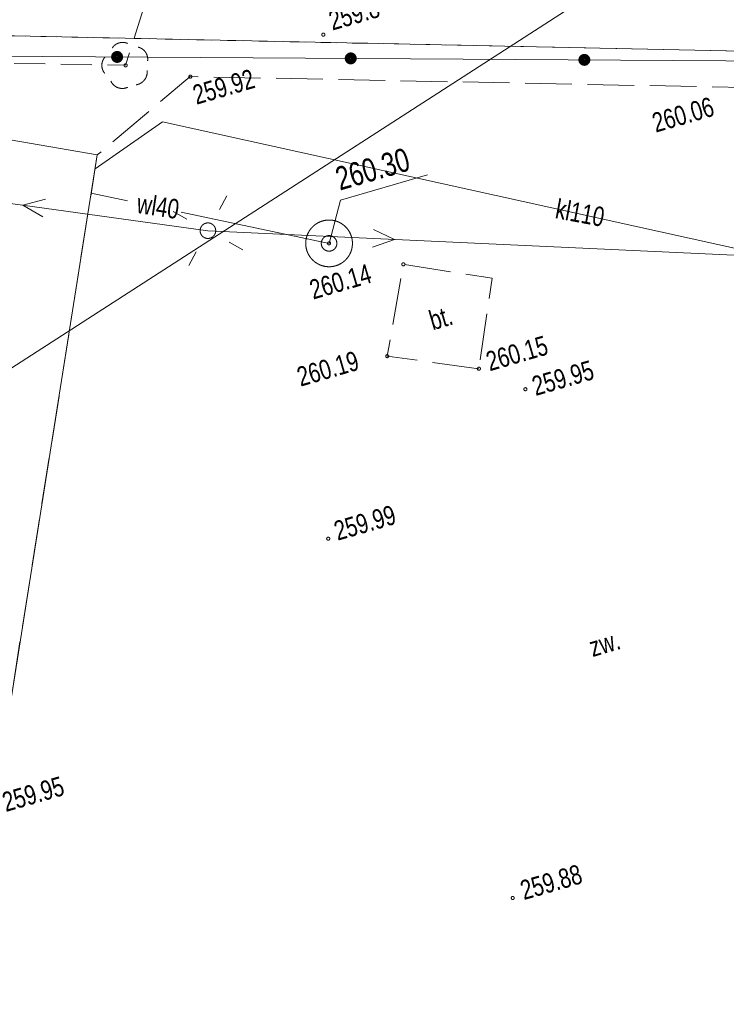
# Model space of a CAD drawing. Header units: millimetres. Extents: x -105537 to 2299296, y -162842 to 175608.
# Tile 24 of 42: x -19104 to 3579, y 25146 to 56778. Entities that reach past the tile are written whole.
import ezdxf
from ezdxf.xclip import XClip

# ---------------------------------------------------------------- set-up
doc = ezdxf.new("R2010")
doc.units = ezdxf.units.MM
doc.header["$MEASUREMENT"] = 0
doc.header["$XCLIPFRAME"] = 0
for name, pattern in [('1054', [2000, 1500, -500]), ('1086', [1500, 1000, -500]), ('2218', [1000, 500, -500])]:
    doc.linetypes.add(name, pattern=pattern)
doc.layers.add('A__!REF_RYSUNKI', color=7, linetype='Continuous')
for name, color, linetype, lineweight in [('Wadowice Wałowa mdcp500_2_EGB_DzialkaEwidencyjna_Nr_pióra__3', 3, 'Continuous', 18), ('Wadowice Wałowa mdcp500_2_EGB_KonturUzytkuGruntowego_Nr_pióra__3', 3, 'Continuous', 18), ('Wadowice Wałowa mdcp500_2_GES_InneUrzadzeniaTowarzyszace_Nr_pióra__7', 7, 'Continuous', 18), ('Wadowice Wałowa mdcp500_2_GES_PrzewodElektroenergetyczny_Nr_pióra__1', 1, 'Continuous', 18), ('Wadowice Wałowa mdcp500_2_GES_PrzewodKanalizacyjny_Nr_pióra__34', 34, 'Continuous', 18), ('Wadowice Wałowa mdcp500_2_GES_PrzewodWodociagowy_Nr_pióra__5', 5, 'Continuous', 18), ('Wadowice Wałowa mdcp500_2_GES_Rzedna_Nr_pióra__5', 5, 'Continuous', 18), ('Wadowice Wałowa mdcp500_2_GES_UrzadzeniaSiecElektroenerge_Nr_pióra__7', 7, 'Continuous', 18), ('Wadowice Wałowa mdcp500_2_GES_UrzadzeniaSiecWodociagowa_Nr_pióra__5', 5, 'Continuous', 18), ('Wadowice Wałowa mdcp500_2_OT_Budowle_Nr_pióra__7', 7, 'Continuous', 18), ('Wadowice Wałowa mdcp500_2_OT_Komunikacja_Nr_pióra__7', 7, 'Continuous', 18), ('Wadowice Wałowa mdcp500_2_OT_Ogrodzenia_Nr_pióra__7', 7, 'Continuous', 18), ('Wadowice Wałowa mdcp500_2_OT_Rzedna_Nr_pióra__7', 7, 'Continuous', 18), ('Wadowice Wałowa mdcp500_2_OT_ZagospodarowanieTerenu_Nr_pióra__3', 3, 'Continuous', 18), ('Wadowice Wałowa mdcp500_2_OT_ZagospodarowanieTerenu_Nr_pióra__7', 7, 'Continuous', 18), ('Wadowice Wałowa mdcp500_2_zakres_pomiaru_Nr_pióra__6', 6, 'Continuous', 18), ('Wadowice Wałowa mdcp500_3_0_Nr_pióra__1', 7, 'Continuous', 13)]:
    doc.layers.add(name, color=color, linetype=linetype, lineweight=lineweight)
doc.styles.add('STYL_AUTOMATYCZNY_7', font='arial.ttf', dxfattribs={"width": 0.75})
picture_1 = doc.add_image_def('image1.tif', size_in_pixel=(6904, 2168))

# ---------------------------------------------------------------- blocks, each defined once
blk = doc.blocks.new('Rysunek_1_3', base_point=(73226, -6125))
at = {"layer": 'Wadowice Wałowa mdcp500_3_0_Nr_pióra__1', "color": 7, "lineweight": 13}
image = blk.add_image(picture_1, insert=(-79879, -3368), size_in_units=(292228, 91739), rotation=16.24147, dxfattribs=at)
image.set_boundary_path([(-0.5, -0.5), (6903.5, 2167.5)])
blk = doc.blocks.new('Rysunek_4_2', base_point=(-5551989123, -7375062639))
at = {"layer": 'Wadowice Wałowa mdcp500_2_EGB_DzialkaEwidencyjna_Nr_pióra__3', "color": 3, "linetype": 'Continuous', "lineweight": 18, "flags": 128}
for points in [[(13284, 30177), (43847, 30884), (43714, 54936), (-39606, 56683)], [(-39606, 56683), (43714, 54936)]]:
    blk.add_lwpolyline(points, dxfattribs=at)
at = {"layer": 'Wadowice Wałowa mdcp500_2_EGB_KonturUzytkuGruntowego_Nr_pióra__3', "color": 3, "linetype": '2218', "lineweight": 18, "flags": 128}
blk.add_lwpolyline([(-23429, 56344), (43714, 54936)], dxfattribs=at)
at = {"layer": 'Wadowice Wałowa mdcp500_2_GES_InneUrzadzeniaTowarzyszace_Nr_pióra__7', "color": 7, "linetype": 'Continuous', "lineweight": 18}
blk.add_circle((-13061, 50000), 250, dxfattribs=at)
at = {"layer": 'Wadowice Wałowa mdcp500_2_GES_PrzewodElektroenergetyczny_Nr_pióra__1', "color": 1, "linetype": 'Continuous', "lineweight": 18}
for p, q in [((-19005, 50821), (-18279, 51011)), ((-19005, 50821), (-18358, 50442)), ((-7068, 49722), (-7746, 50041)), ((-7068, 49722), (-7773, 49467))]:
    blk.add_line(p, q, dxfattribs=at)
at = {"layer": 'Wadowice Wałowa mdcp500_2_GES_PrzewodElektroenergetyczny_Nr_pióra__1', "color": 1, "linetype": 'Continuous', "lineweight": 18, "flags": 128}
for points in [[(-41044, 53867), (-13061, 50000)], [(-13061, 50000), (18646, 48529), (43940, 35389), (48102, 4084), (43771, -5291)]]:
    blk.add_lwpolyline(points, dxfattribs=at)
at = {"layer": 'Wadowice Wałowa mdcp500_2_GES_PrzewodKanalizacyjny_Nr_pióra__34', "color": 34, "linetype": 'Continuous', "lineweight": 18, "flags": 128}
blk.add_lwpolyline([(-16681, 51987), (-14519, 53502), (16632, 46610)], dxfattribs=at)
at = {"layer": 'Wadowice Wałowa mdcp500_2_GES_PrzewodWodociagowy_Nr_pióra__5', "color": 5, "linetype": 'Continuous', "lineweight": 18, "flags": 128}
for points in [[(-15639, 50955), (-16806, 51201)], [(-9172, 49592), (-13919, 50592)]]:
    blk.add_lwpolyline(points, dxfattribs=at)
at = {"layer": 'Wadowice Wałowa mdcp500_2_GES_Rzedna_Nr_pióra__5', "color": 5, "linetype": 'Continuous', "lineweight": 18, "flags": 128}
blk.add_lwpolyline([(-9172, 49592), (-8803, 50984), (-6009, 51798)], dxfattribs=at)
at = {"layer": 'Wadowice Wałowa mdcp500_2_GES_Rzedna_Nr_pióra__5', "color": 5, "linetype": 'Continuous', "lineweight": 18}
blk.add_circle((-9172, 49592), 50, dxfattribs=at)
at = {"layer": 'Wadowice Wałowa mdcp500_2_GES_UrzadzeniaSiecElektroenerge_Nr_pióra__7', "color": 7, "linetype": 'Continuous', "lineweight": 18}
for p, q in [((-12449, 51116), (-12687, 50682)), ((-14177, 50612), (-13743, 50374)), ((-11945, 49388), (-12379, 49626)), ((-13673, 48884), (-13435, 49318))]:
    blk.add_line(p, q, dxfattribs=at)
blk.add_circle((-13061, 50000), 250, dxfattribs=at)
at = {"layer": 'Wadowice Wałowa mdcp500_2_GES_UrzadzeniaSiecWodociagowa_Nr_pióra__5', "color": 5, "linetype": 'Continuous', "lineweight": 18}
for radius in [750, 250]:
    blk.add_circle((-9172, 49592), radius, dxfattribs=at)
at = {"layer": 'Wadowice Wałowa mdcp500_2_OT_Budowle_Nr_pióra__7', "color": 7, "linetype": 'Continuous', "lineweight": 18, "flags": 128}
blk.add_lwpolyline([(-22153, 53393), (-16613, 52434), (-19910, 31642), (-25454, 32547), (-22562, 50794)], close=True, dxfattribs=at)
at = {"layer": 'Wadowice Wałowa mdcp500_2_OT_Komunikacja_Nr_pióra__7', "color": 7, "linetype": '1054', "lineweight": 18, "flags": 128}
for points in [[(-38095, 48301), (-28168, 51765), (-22562, 50794), (-25475, 32583), (-19910, 31642), (-16613, 52434), (-13628, 54949), (4160, 54600), (17763, 54313), (17874, 48388), (23247, 48037), (43755, 48147), (43716, 54250), (44022, 55203), (44317, 55227), (44222, 33670), (44269, 15383), (44009, 15453), (43752, 15264), (43714, 12638), (43742, 6678), (43715, -808), (29167, -1067), (29202, -3047), (43718, -2786), (43754, -3838), (1563, -4599), (-2392, -5074), (-2519, -4923), (-32394, -6273), (-40563, -6153), (-49205, 485), (-41484, 46168)], [(-4364, 45566), (-7304, 45969), (-6789, 48921), (-3939, 48470)]]:
    blk.add_lwpolyline(points, close=True, dxfattribs=at)
at = {"layer": 'Wadowice Wałowa mdcp500_2_OT_Ogrodzenia_Nr_pióra__7', "color": 7, "linetype": 'Continuous', "lineweight": 18, "flags": 128}
blk.add_lwpolyline([(44022, 55203), (-40282, 55736), (-40639, 55700)], dxfattribs=at)
at = {"layer": 'Wadowice Wałowa mdcp500_2_OT_Ogrodzenia_Nr_pióra__7', "color": 7, "linetype": 'Continuous', "lineweight": 18}
for centre, radius in [((-15977, 55582), 175), ((-15977, 55582), 158), ((-15977, 55582), 140), ((-15977, 55582), 122), ((-15977, 55582), 105), ((-8477, 55535), 175), ((-8477, 55535), 158), ((-8477, 55535), 140), ((-15977, 55582), 87.5), ((-15977, 55582), 70), ((-15977, 55582), 52.5), ((-15977, 55582), 35), ((-8477, 55535), 122), ((-8477, 55535), 105), ((-8477, 55535), 87.5), ((-8477, 55535), 70), ((-8477, 55535), 52.5), ((-8477, 55535), 35), ((-977, 55487), 175), ((-977, 55487), 158), ((-977, 55487), 140), ((-977, 55487), 122), ((-977, 55487), 105), ((-977, 55487), 87.5), ((-977, 55487), 70), ((-977, 55487), 52.5), ((-977, 55487), 35)]:
    blk.add_circle(centre, radius, dxfattribs=at)
at = {"layer": 'Wadowice Wałowa mdcp500_2_OT_Rzedna_Nr_pióra__7', "color": 7, "linetype": 'Continuous', "lineweight": 18}
for centre in [(-9355, 56298), (-13628, 54949), (-6789, 48921), (-7304, 45969), (-4364, 45566), (-2870, 44907), (-9200, 40105), (-3275, 28562)]:
    blk.add_circle(centre, 50, dxfattribs=at)
at = {"layer": 'Wadowice Wałowa mdcp500_2_OT_ZagospodarowanieTerenu_Nr_pióra__3', "color": 3, "linetype": 'Continuous', "lineweight": 18}
blk.add_circle((-15703, 55313), 50, dxfattribs=at)
for centre, radius, start, end in [((-15800, 55649), 400, 66.3555, 146.1275), ((-15394, 55507), 400, 353.126, 76.3933), ((-16067, 55311), 400, 136.0896, 219.761), ((-15434, 55105), 425, 278.8874, 5.8704), ((-15811, 54969), 400, 203.7185, 294.7203)]:
    blk.add_arc(centre, radius, start, end, dxfattribs=at)
at = {"layer": 'Wadowice Wałowa mdcp500_2_OT_ZagospodarowanieTerenu_Nr_pióra__7', "color": 7, "linetype": '1086', "lineweight": 18, "flags": 128}
blk.add_lwpolyline([(-40282, 55736), (-15703, 55313), (-12591, 65172)], dxfattribs=at)
at = {"layer": 'Wadowice Wałowa mdcp500_2_zakres_pomiaru_Nr_pióra__6', "color": 6, "linetype": 'Continuous', "lineweight": 18, "flags": 128}
blk.add_lwpolyline([(-36180, 34746), (4114, 60748), (44966, 61815), (60249, 60296), (102129, 6512), (100199, -31350), (79246, -37422), (-27808, -35505), (-36756, -10950)], close=True, dxfattribs=at)
at = {"layer": 'Wadowice Wałowa mdcp500_2_GES_PrzewodKanalizacyjny_Nr_pióra__34', "color": 34, "linetype": 'Continuous', "lineweight": 18, "insert": (-1885, 50711), "char_height": 625, "attachment_point": 4, "rotation": 349.4518, "style": 'STYL_AUTOMATYCZNY_7'}
blk.add_mtext('\\A1;{\\pql;\\fArial|b0|i0|c238|p0;\\W0.750000;kl110}', dxfattribs=at)
at = {"layer": 'Wadowice Wałowa mdcp500_2_GES_PrzewodWodociagowy_Nr_pióra__5', "color": 5, "linetype": 'Continuous', "lineweight": 18, "insert": (-15327, 50878), "char_height": 625, "attachment_point": 4, "rotation": 351.3851, "style": 'STYL_AUTOMATYCZNY_7'}
blk.add_mtext('\\A1;{\\pql;\\fArial|b0|i0|c238|p0;\\W0.750000;wl40}', dxfattribs=at)
at = {"layer": 'Wadowice Wałowa mdcp500_2_GES_Rzedna_Nr_pióra__5', "color": 5, "linetype": 'Continuous', "lineweight": 18, "insert": (-8822, 51276), "char_height": 750, "attachment_point": 7, "rotation": 16.2415, "style": 'STYL_AUTOMATYCZNY_7'}
blk.add_mtext('\\A1;{\\pql;\\fArial|b0|i0|c238|p0;\\W0.750000;260.30}', dxfattribs=at)
at = {"layer": 'Wadowice Wałowa mdcp500_2_OT_Komunikacja_Nr_pióra__7', "color": 7, "linetype": 'Continuous', "lineweight": 18, "char_height": 625, "attachment_point": 4, "rotation": 16.2415, "style": 'STYL_AUTOMATYCZNY_7'}
for s, insert in [('\\A1;{\\pql;\\fArial|b0|i0|c238|p0;\\W0.750000;bt.}', (-5931, 47094)), ('\\A1;{\\pql;\\fArial|b0|i0|c238|p0;\\W0.750000;zw.}', (-798, 36601))]:
    blk.add_mtext(s, dxfattribs=dict(at, insert=insert))
at = {"layer": 'Wadowice Wałowa mdcp500_2_OT_Rzedna_Nr_pióra__7', "color": 7, "linetype": 'Continuous', "lineweight": 18, "char_height": 625, "rotation": 16.2415, "style": 'STYL_AUTOMATYCZNY_7'}
for s, insert, attachment_point in [('\\A1;{\\pql;\\fArial|b0|i0|c238|p0;\\W0.750000;259.8}', (-9239, 57028), 1), ('\\A1;{\\pql;\\fArial|b0|i0|c238|p0;\\W0.750000;259.92}', (-13428, 54036), 7), ('\\A1;{\\pql;\\fArial|b0|i0|c238|p0;\\W0.750000;260.06}', (1318, 53140), 7), ('\\A1;{\\pql;\\fArial|b0|i0|c238|p0;\\W0.750000;260.14}', (-9679, 47778), 7), ('\\A1;{\\pql;\\fArial|b0|i0|c238|p0;\\W0.750000;260.15}', (-4013, 45473), 7), ('\\A1;{\\pql;\\fArial|b0|i0|c238|p0;\\W0.750000;260.19}', (-10083, 44979), 7), ('\\A1;{\\pql;\\fArial|b0|i0|c238|p0;\\W0.750000;259.95}', (-2538, 44680), 7), ('\\A1;{\\pql;\\fArial|b0|i0|c238|p0;\\W0.750000;259.99}', (-8894, 40029), 7), ('\\A1;{\\pql;\\fArial|b0|i0|c238|p0;\\W0.750000;259.95}', (-19544, 31315), 7), ('\\A1;{\\pql;\\fArial|b0|i0|c238|p0;\\W0.750000;259.88}', (-2914, 28484), 7)]:
    blk.add_mtext(s, dxfattribs=dict(at, insert=insert, attachment_point=attachment_point))

msp = doc.modelspace()

# ---------------------------------------------------------------- block references
at = {"layer": 'A__!REF_RYSUNKI', "color": 7, "linetype": 'Continuous', "lineweight": 13}
ref = msp.add_blockref('Rysunek_1_3', (73225.66, -6125.131), dxfattribs=at)
XClip(ref).set_block_clipping_path([(-93517.5507872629, 43450.1606019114), (110816.6640264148, 102975.132325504), (124455.4531805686, 56156.6090716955), (200686.4574784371, 78363.6015689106), (175028.2618212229, 166441.7158685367), (-105536.9572903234, 84709.7516477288)])
ref = msp.add_blockref('Rysunek_4_2', (-5551989123.249, -7375062639.407), dxfattribs=at)
XClip(ref).set_block_clipping_path([(-61241.4531575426, -107607.1502755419), (18474.2309784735, -84385.0293576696), (39659.2429552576, -157107.8322890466), (251319.9927157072, -95448.5543467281), (195865.5394707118, 94912.5971797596), (119370.7429366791, 72628.7588867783), (110592.302622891, 102762.9304267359), (-104289.334739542, 40165.3698595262)])

doc.saveas('drawing.dxf')
